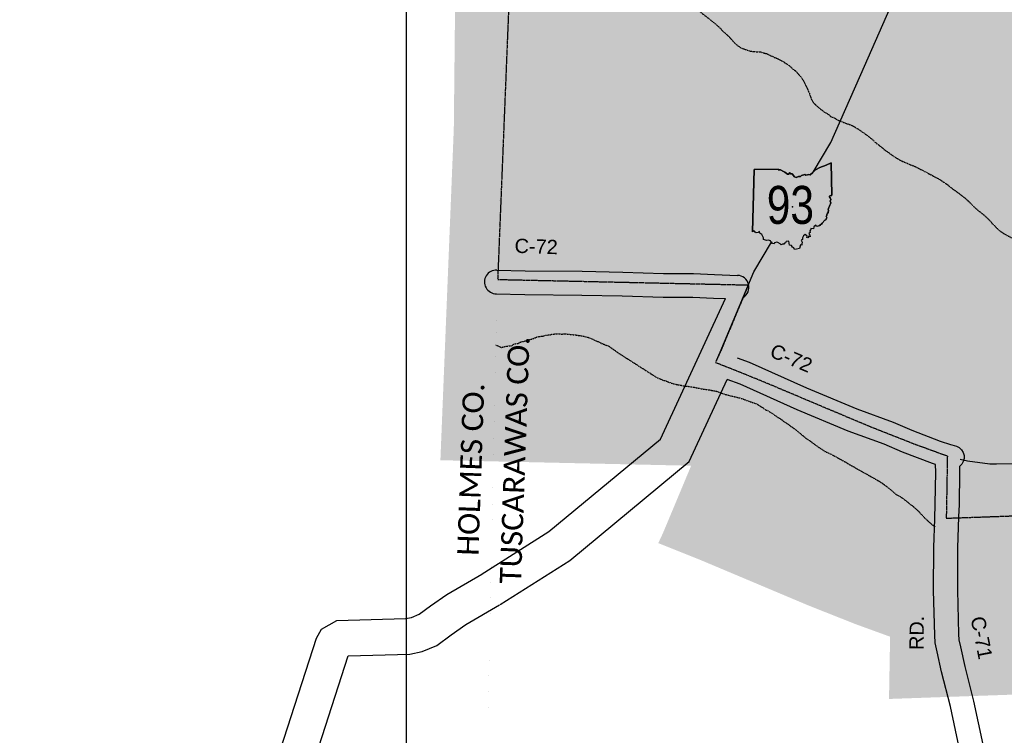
# Model space of a CAD drawing. Header units: feet. Extents: x -1605449 to -1594075, y -1717250 to -1708479.
# Tile 10 of 97: x -1603948 to -1603258, y -1713862 to -1713360. Entities that reach past the tile are written whole.
import ezdxf
from ezdxf.enums import TextEntityAlignment as Align

# ---------------------------------------------------------------- set-up
doc = ezdxf.new("R2010")
doc.units = ezdxf.units.FT
doc.header["$MEASUREMENT"] = 0
doc.linetypes.add('DASHED', pattern=[0.75, 0.5, -0.25])
doc.linetypes.add('stream', pattern=[1.4, 0.7, -0.1, 0.1, -0.1, 0.1, -0.1, 0.1, -0.1])
for name, color, linetype in [('61', 7, 'Continuous'), ('62', 7, 'Continuous'), ('COUNTY-LINE', 5, 'Continuous'), ('COUNTY-RD', 7, 'Continuous'), ('CR-TEXT', 7, 'Continuous'), ('HTEXT', 3, 'Continuous'), ('INCORPORATED', 4, 'Continuous'), ('RT-MKR', 7, 'Continuous'), ('STATE_FEDERAL-RT', 2, 'Continuous'), ('STREET-URBAN', 15, 'Continuous'), ('WATERWAY', 14, 'stream')]:
    doc.layers.add(name, color=color, linetype=linetype)
doc.layers.add('SH_VPort', color=5, linetype='Continuous', plot=False)
doc.styles.add('ARIAL', font='arial.ttf')
doc.styles.add('Straight-Sub Title', font='calibri.ttf', dxfattribs={"height": 0.17})

msp = doc.modelspace()

# ---------------------------------------------------------------- hatches: boundary and pattern name
at = {"transparency": 33554585}
h = msp.add_hatch(color=254, dxfattribs=at)
h.dxf.hatch_style = 1
h.paths.add_polyline_path([(-1603613.12, -1713541.94), (-1603437.26, -1713545.8), (-1603456.95, -1713592.88), (-1603460.3, -1713600.1), (-1603429.78, -1713612.32), (-1603354.76, -1713643.94), (-1603321.39, -1713657.16), (-1603297.73, -1713665.75), (-1603298.5, -1713709.43), (-1603175.06, -1713705.12), (-1603175.94, -1713755.31), (-1602952.68, -1713759.49), (-1602882.55, -1713761.94), (-1602882.02, -1713731.39), (-1602854.1, -1713742), (-1602850.29, -1713719.81), (-1602844.94, -1713697.89), (-1602842.58, -1713682.26), (-1602843.44, -1713680.8), (-1602847.32, -1713674.76), (-1602827.54, -1713643.41), (-1602806.23, -1713648.7), (-1602782.11, -1713654.72), (-1602753.98, -1713661.73), (-1602741.92, -1713664.76), (-1602739.7, -1713566.52), (-1602471.33, -1713572.48), (-1602472.77, -1713544), (-1602473.41, -1713504.15), (-1602474.99, -1713473.2), (-1602476.39, -1713445.14), (-1602322.07, -1713445.14), (-1602322.07, -1713413.3), (-1602283.49, -1713413.3), (-1602283.32, -1713404.52), (-1602281.71, -1713329.21), (-1602274.97, -1713330.87), (-1602240.79, -1713339.29), (-1602202.34, -1713348.76), (-1602172.43, -1713356.13), (-1602167.17, -1713357.43), (-1602167.17, -1713191.43), (-1602257.33, -1713191.43), (-1602277.6, -1713191.28), (-1602277.57, -1713174.36), (-1602344.43, -1713174.36), (-1602344.43, -1713177.28), (-1602391.69, -1713191.73), (-1602388.8, -1713215.22), (-1602388.8, -1713238.64), (-1602506.89, -1713238.64), (-1602506.89, -1713179.39), (-1602531.06, -1713190.66), (-1602530.67, -1713168.41), (-1602563.35, -1713175.36), (-1602581.27, -1713157.44), (-1602588.19, -1713127.48), (-1602610.2, -1713099.62), (-1602946.34, -1713099.62), (-1602944.3, -1713076.34), (-1603052.91, -1713034.04), (-1603101.11, -1712996.39), (-1603135.26, -1712978.23), (-1603157.47, -1712969.84), (-1603155.13, -1712939.18), (-1603154.9, -1712937.83), (-1603153.76, -1712931.24), (-1603153.63, -1712930.49), (-1603155.05, -1712873.8), (-1603223.44, -1712871.89), (-1603233.49, -1712871.61), (-1603235.07, -1712931.9), (-1603225.01, -1712931.9), (-1603199.24, -1712931.6), (-1603210.14, -1713002.33), (-1603269.43, -1712994.56), (-1603266.48, -1712962.2), (-1603376.99, -1712955.44), (-1603381.08, -1713000.35), (-1603480.55, -1712991.21), (-1603486.21, -1713063.6), (-1603386.57, -1713066.48), (-1603276.48, -1713069.66), (-1603281.95, -1713117.66), (-1603289.26, -1713116.74), (-1603281.76, -1713145.95), (-1603292.42, -1713140.09), (-1603352.04, -1713191.82), (-1603369.17, -1713178.07), (-1603380.3, -1713168.07), (-1603430.07, -1713148.31), (-1603467.1, -1713133.31), (-1603538.45, -1713107.97), (-1603588.44, -1713090.25), (-1603601.39, -1713085.25), (-1603603.71, -1713309.22)])
at = {"transparency": 33554534}
h = msp.add_hatch(color=254, dxfattribs=at)
h.dxf.hatch_style = 1
h.paths.add_polyline_path([(-1603550.78, -1713244.67), (-1603578.6, -1713234.79), (-1603628.58, -1713217.07), (-1603641.53, -1713212.07), (-1603643.86, -1713436.04), (-1603653.27, -1713668.76), (-1603477.41, -1713672.62), (-1603497.1, -1713719.7), (-1603500.44, -1713726.92), (-1603469.93, -1713739.14), (-1603394.91, -1713770.76), (-1603361.54, -1713783.97), (-1603337.88, -1713792.57), (-1603338.64, -1713836.24), (-1603215.21, -1713831.93), (-1603216.09, -1713882.13), (-1602992.83, -1713886.31), (-1602922.7, -1713888.75), (-1602922.16, -1713858.21), (-1602894.24, -1713868.81), (-1602890.44, -1713846.63), (-1602885.09, -1713824.71), (-1602882.73, -1713809.08), (-1602883.59, -1713807.62), (-1602887.47, -1713801.58), (-1602867.69, -1713770.23), (-1602846.37, -1713775.52), (-1602822.26, -1713781.53), (-1602794.12, -1713788.55), (-1602782.06, -1713791.58), (-1602779.84, -1713693.34), (-1602511.48, -1713699.3), (-1602512.92, -1713670.82), (-1602513.56, -1713630.97), (-1602515.14, -1713600.01), (-1602516.54, -1713571.96), (-1602362.22, -1713571.96), (-1602362.22, -1713540.12), (-1602323.63, -1713540.12), (-1602323.46, -1713531.34), (-1602321.86, -1713456.03), (-1602315.12, -1713457.69), (-1602280.94, -1713466.11), (-1602242.49, -1713475.58), (-1602212.58, -1713482.95), (-1602207.31, -1713484.24), (-1602207.31, -1713318.24), (-1602297.48, -1713318.24), (-1602317.74, -1713318.1), (-1602317.72, -1713301.18), (-1602384.58, -1713301.18), (-1602384.58, -1713304.1), (-1602431.84, -1713318.55), (-1602428.95, -1713342.04), (-1602428.95, -1713365.45), (-1602547.04, -1713365.45), (-1602547.04, -1713306.21), (-1602571.2, -1713317.47), (-1602570.82, -1713295.23), (-1602603.5, -1713302.17), (-1602621.42, -1713284.26), (-1602628.33, -1713254.3), (-1602650.35, -1713226.44), (-1602986.49, -1713226.44), (-1602984.45, -1713203.16), (-1603093.06, -1713160.86), (-1603141.26, -1713123.21), (-1603175.4, -1713105.05), (-1603197.62, -1713096.66), (-1603195.28, -1713066), (-1603195.05, -1713064.65), (-1603193.91, -1713058.05), (-1603193.78, -1713057.31), (-1603195.2, -1713000.62), (-1603263.58, -1712998.71), (-1603273.63, -1712998.43), (-1603275.21, -1713058.72), (-1603265.16, -1713058.72), (-1603239.39, -1713058.42), (-1603250.28, -1713129.15), (-1603309.57, -1713121.38), (-1603306.63, -1713089.02), (-1603417.14, -1713082.26), (-1603421.22, -1713127.17), (-1603520.69, -1713118.03), (-1603526.36, -1713190.42), (-1603426.72, -1713193.3), (-1603316.62, -1713196.48), (-1603322.09, -1713244.48), (-1603329.41, -1713243.56), (-1603321.91, -1713272.77), (-1603332.57, -1713266.91), (-1603392.18, -1713318.64), (-1603409.32, -1713304.89), (-1603420.45, -1713294.89), (-1603470.21, -1713275.12), (-1603487.31, -1713268.2)])

# ---------------------------------------------------------------- linework, layer by layer
at = {"layer": '61', "color": 0, "linetype": 'Continuous'}
for p, q in [((-1603433.25, -1713507.85), (-1603434.37, -1713508.52)), ((-1603434.37, -1713508.52), (-1603434.37, -1713508.52)), ((-1603432.41, -1713508.66), (-1603433.25, -1713507.85)), ((-1603431.81, -1713509.13), (-1603432.41, -1713508.66)), ((-1603430.31, -1713508.92), (-1603431.81, -1713509.13)), ((-1603429.91, -1713508.45), (-1603430.31, -1713508.92)), ((-1603429.48, -1713508.41), (-1603429.91, -1713508.45)), ((-1603429.2, -1713509.57), (-1603429.48, -1713508.41)), ((-1603427.85, -1713510.31), (-1603429.2, -1713509.57)), ((-1603427.47, -1713511.28), (-1603427.85, -1713510.31)), ((-1603397.39, -1713510.4), (-1603398.61, -1713511.33)), ((-1603396.09, -1713511.57), (-1603397.39, -1713510.4)), ((-1603393.97, -1713509.11), (-1603394.82, -1713509.43)), ((-1603394.82, -1713509.43), (-1603394.72, -1713510.14)), ((-1603394.72, -1713510.14), (-1603394.17, -1713510.57)), ((-1603393.81, -1713507.2), (-1603394.18, -1713507.89)), ((-1603394.18, -1713507.89), (-1603393.97, -1713509.11)), ((-1603393.4, -1713506.99), (-1603393.81, -1713507.2)), ((-1603391.65, -1713506.35), (-1603393.48, -1713506.31)), ((-1603393.48, -1713506.31), (-1603393.4, -1713506.99)), ((-1603391.48, -1713504.99), (-1603391.65, -1713506.35)), ((-1603390.04, -1713503.8), (-1603391.48, -1713504.99)), ((-1603389.22, -1713504.79), (-1603390.04, -1713503.8)), ((-1603387.94, -1713504.22), (-1603389.22, -1713504.79)), ((-1603426.74, -1713512.67), (-1603427.47, -1713511.28)), ((-1603426.61, -1713513.82), (-1603426.74, -1713512.67)), ((-1603424.47, -1713514.52), (-1603426.61, -1713513.82)), ((-1603423.25, -1713514.33), (-1603424.47, -1713514.52)), ((-1603421.67, -1713514.8), (-1603423.25, -1713514.33)), ((-1603421.5, -1713515.67), (-1603421.67, -1713514.8)), ((-1603420.76, -1713515.92), (-1603421.5, -1713515.67)), ((-1603420.47, -1713516.74), (-1603420.76, -1713515.92)), ((-1603419.24, -1713517.06), (-1603420.47, -1713516.74)), ((-1603418.91, -1713516.33), (-1603419.24, -1713517.06)), ((-1603417.37, -1713515.7), (-1603418.91, -1713516.33)), ((-1603416.64, -1713516.1), (-1603417.37, -1713515.7)), ((-1603414.99, -1713516.88), (-1603416.64, -1713516.1)), ((-1603414.34, -1713517.65), (-1603414.99, -1713516.88)), ((-1603413.34, -1713517.28), (-1603414.34, -1713517.65)), ((-1603412.41, -1713517.22), (-1603413.34, -1713517.28)), ((-1603412.01, -1713516.43), (-1603412.41, -1713517.22)), ((-1603411.32, -1713516.22), (-1603412.01, -1713516.43)), ((-1603410.79, -1713515.43), (-1603411.32, -1713516.22)), ((-1603408.87, -1713515.12), (-1603410.79, -1713515.43)), ((-1603408.71, -1713516.4), (-1603408.87, -1713515.12)), ((-1603408.37, -1713517.98), (-1603408.71, -1713516.4)), ((-1603399.26, -1713513.84), (-1603400.17, -1713514.44)), ((-1603400.17, -1713514.44), (-1603399.58, -1713515.87)), ((-1603399.58, -1713515.87), (-1603399.69, -1713516.85)), ((-1603399.69, -1713516.85), (-1603399.67, -1713517.78)), ((-1603399.25, -1713512.83), (-1603399.26, -1713513.84)), ((-1603398.61, -1713511.33), (-1603399.25, -1713512.83)), ((-1603396.35, -1713512.54), (-1603396.09, -1713511.57)), ((-1603395.58, -1713512.81), (-1603396.35, -1713512.54)), ((-1603394.84, -1713511.66), (-1603395.58, -1713512.81)), ((-1603393.93, -1713511.94), (-1603394.84, -1713511.66)), ((-1603394.17, -1713510.57), (-1603393.93, -1713511.94)), ((-1603406.96, -1713518.13), (-1603408.37, -1713517.98)), ((-1603406.32, -1713519.28), (-1603406.96, -1713518.13)), ((-1603405.34, -1713519.88), (-1603406.32, -1713519.28)), ((-1603404.85, -1713521.02), (-1603405.34, -1713519.88)), ((-1603403.48, -1713520.73), (-1603404.85, -1713521.02)), ((-1603401.5, -1713520.25), (-1603403.48, -1713520.73)), ((-1603400.81, -1713517.74), (-1603401.5, -1713520.25)), ((-1603401.5, -1713520.25), (-1603401.5, -1713520.25)), ((-1603399.67, -1713517.78), (-1603400.81, -1713517.74))]:
    msp.add_line(p, q, dxfattribs=at)
at = {"layer": '61', "linetype": 'Continuous'}
for points in [[(-1603386.04, -1713503.19), (-1603385.43, -1713502.39), (-1603383.71, -1713500.27), (-1603382.84, -1713500.04), (-1603382.53, -1713498.88), (-1603382.15, -1713498.58), (-1603382.62, -1713497.63), (-1603382.14, -1713497.15), (-1603382.23, -1713496.41), (-1603381.8, -1713495.97), (-1603381.96, -1713495.41), (-1603381.28, -1713495.23), (-1603381.36, -1713494.56), (-1603381.15, -1713493.77), (-1603381.22, -1713492.35), (-1603380.81, -1713491.97), (-1603380.84, -1713491.49), (-1603380.41, -1713490.64), (-1603380.23, -1713489.83), (-1603379.72, -1713488.98), (-1603379.53, -1713488.13), (-1603379.81, -1713487.11), (-1603379.53, -1713485.87), (-1603379.85, -1713484.75), (-1603380.52, -1713483.69), (-1603379.98, -1713483.05), (-1603379.16, -1713483.2), (-1603378.64, -1713482.88), (-1603379.15, -1713460.19), (-1603382.69, -1713461.69), (-1603387.17, -1713463.36), (-1603390.16, -1713465.13), (-1603392.11, -1713467.01), (-1603394.01, -1713468.6), (-1603395.08, -1713468.36), (-1603395.7, -1713468.63), (-1603396.93, -1713468.7), (-1603397.58, -1713468.34), (-1603399.91, -1713468.94), (-1603400.8, -1713469.65), (-1603402.03, -1713469.77), (-1603403.66, -1713470.49), (-1603405.03, -1713470.03), (-1603406.68, -1713467.94), (-1603407.64, -1713467.78), (-1603408.44, -1713466.9), (-1603408.89, -1713468.04), (-1603409.94, -1713468.06), (-1603411.7, -1713466.67), (-1603413.14, -1713466.08), (-1603414.84, -1713465.15), (-1603416.44, -1713465.04), (-1603416.18, -1713464.51), (-1603433.14, -1713464.79), (-1603433.14, -1713464.79), (-1603416.18, -1713464.51), (-1603416.44, -1713465.04), (-1603414.84, -1713465.15), (-1603413.14, -1713466.08), (-1603411.7, -1713466.67), (-1603409.94, -1713468.06), (-1603408.89, -1713468.04), (-1603408.44, -1713466.9), (-1603407.64, -1713467.78), (-1603406.68, -1713467.94), (-1603405.03, -1713470.03), (-1603403.66, -1713470.49), (-1603402.03, -1713469.77), (-1603400.8, -1713469.65), (-1603399.91, -1713468.94), (-1603397.58, -1713468.34), (-1603396.93, -1713468.7), (-1603395.7, -1713468.63), (-1603395.08, -1713468.36), (-1603394.01, -1713468.6), (-1603392.11, -1713467.01), (-1603390.16, -1713465.13), (-1603387.17, -1713463.36), (-1603382.69, -1713461.69), (-1603379.15, -1713460.19), (-1603378.64, -1713482.88), (-1603379.16, -1713483.2), (-1603379.98, -1713483.05), (-1603380.52, -1713483.69), (-1603379.85, -1713484.75), (-1603379.53, -1713485.87), (-1603379.81, -1713487.11), (-1603379.53, -1713488.13), (-1603379.72, -1713488.98), (-1603380.23, -1713489.83), (-1603380.41, -1713490.64), (-1603380.84, -1713491.49), (-1603380.81, -1713491.97), (-1603381.22, -1713492.35), (-1603381.15, -1713493.77), (-1603381.36, -1713494.56), (-1603381.28, -1713495.23), (-1603381.96, -1713495.41), (-1603381.8, -1713495.97), (-1603382.23, -1713496.41), (-1603382.14, -1713497.15), (-1603382.62, -1713497.63), (-1603382.15, -1713498.58), (-1603382.53, -1713498.88), (-1603382.84, -1713500.04), (-1603383.71, -1713500.27), (-1603385.43, -1713502.39), (-1603386.04, -1713503.19), (-1603386.72, -1713503.39), (-1603387.1, -1713504.21), (-1603387.94, -1713504.22), (-1603387.1, -1713504.21), (-1603386.72, -1713503.39)], [(-1603434.37, -1713508.52), (-1603433.14, -1713464.79)]]:
    msp.add_lwpolyline(points, close=True, dxfattribs=at)
at = {"layer": '61', "color": 0}
msp.add_point((-1603406.26, -1713490.93), dxfattribs=at)
at = {"layer": '62', "color": 0, "linetype": 'Continuous'}
for p, q in [((-1603433.25, -1713507.85), (-1603434.37, -1713508.52)), ((-1603432.41, -1713508.66), (-1603433.25, -1713507.85)), ((-1603431.81, -1713509.13), (-1603432.41, -1713508.66)), ((-1603430.31, -1713508.92), (-1603431.81, -1713509.13)), ((-1603429.91, -1713508.45), (-1603430.31, -1713508.92)), ((-1603429.48, -1713508.41), (-1603429.91, -1713508.45)), ((-1603429.2, -1713509.57), (-1603429.48, -1713508.41)), ((-1603427.85, -1713510.31), (-1603429.2, -1713509.57)), ((-1603427.47, -1713511.28), (-1603427.85, -1713510.31)), ((-1603397.39, -1713510.4), (-1603398.61, -1713511.33)), ((-1603396.09, -1713511.57), (-1603397.39, -1713510.4)), ((-1603393.97, -1713509.11), (-1603394.82, -1713509.43)), ((-1603394.82, -1713509.43), (-1603394.72, -1713510.14)), ((-1603394.72, -1713510.14), (-1603394.17, -1713510.57)), ((-1603393.81, -1713507.2), (-1603394.18, -1713507.89)), ((-1603394.18, -1713507.89), (-1603393.97, -1713509.11)), ((-1603393.4, -1713506.99), (-1603393.81, -1713507.2)), ((-1603391.65, -1713506.35), (-1603393.48, -1713506.31)), ((-1603393.48, -1713506.31), (-1603393.4, -1713506.99)), ((-1603391.48, -1713504.99), (-1603391.65, -1713506.35)), ((-1603390.04, -1713503.8), (-1603391.48, -1713504.99)), ((-1603389.22, -1713504.79), (-1603390.04, -1713503.8)), ((-1603387.94, -1713504.22), (-1603389.22, -1713504.79)), ((-1603426.74, -1713512.67), (-1603427.47, -1713511.28)), ((-1603426.61, -1713513.82), (-1603426.74, -1713512.67)), ((-1603424.47, -1713514.52), (-1603426.61, -1713513.82)), ((-1603423.25, -1713514.33), (-1603424.47, -1713514.52)), ((-1603421.67, -1713514.8), (-1603423.25, -1713514.33)), ((-1603421.5, -1713515.67), (-1603421.67, -1713514.8)), ((-1603420.76, -1713515.92), (-1603421.5, -1713515.67)), ((-1603420.47, -1713516.74), (-1603420.76, -1713515.92)), ((-1603419.24, -1713517.06), (-1603420.47, -1713516.74)), ((-1603418.91, -1713516.33), (-1603419.24, -1713517.06)), ((-1603417.37, -1713515.7), (-1603418.91, -1713516.33)), ((-1603416.64, -1713516.1), (-1603417.37, -1713515.7)), ((-1603414.99, -1713516.88), (-1603416.64, -1713516.1)), ((-1603414.34, -1713517.65), (-1603414.99, -1713516.88)), ((-1603413.34, -1713517.28), (-1603414.34, -1713517.65)), ((-1603412.41, -1713517.22), (-1603413.34, -1713517.28)), ((-1603412.01, -1713516.43), (-1603412.41, -1713517.22)), ((-1603411.32, -1713516.22), (-1603412.01, -1713516.43)), ((-1603410.79, -1713515.43), (-1603411.32, -1713516.22)), ((-1603408.87, -1713515.12), (-1603410.79, -1713515.43)), ((-1603408.71, -1713516.4), (-1603408.87, -1713515.12)), ((-1603408.37, -1713517.98), (-1603408.71, -1713516.4)), ((-1603399.26, -1713513.84), (-1603400.17, -1713514.44)), ((-1603400.17, -1713514.44), (-1603399.58, -1713515.87)), ((-1603399.58, -1713515.87), (-1603399.69, -1713516.85)), ((-1603399.69, -1713516.85), (-1603399.67, -1713517.78)), ((-1603399.25, -1713512.83), (-1603399.26, -1713513.84)), ((-1603398.61, -1713511.33), (-1603399.25, -1713512.83)), ((-1603396.35, -1713512.54), (-1603396.09, -1713511.57)), ((-1603395.58, -1713512.81), (-1603396.35, -1713512.54)), ((-1603394.84, -1713511.66), (-1603395.58, -1713512.81)), ((-1603393.93, -1713511.94), (-1603394.84, -1713511.66)), ((-1603394.17, -1713510.57), (-1603393.93, -1713511.94)), ((-1603406.96, -1713518.13), (-1603408.37, -1713517.98)), ((-1603406.32, -1713519.28), (-1603406.96, -1713518.13)), ((-1603405.34, -1713519.88), (-1603406.32, -1713519.28)), ((-1603404.85, -1713521.02), (-1603405.34, -1713519.88)), ((-1603403.48, -1713520.73), (-1603404.85, -1713521.02)), ((-1603401.5, -1713520.25), (-1603403.48, -1713520.73)), ((-1603400.81, -1713517.74), (-1603401.5, -1713520.25)), ((-1603399.67, -1713517.78), (-1603400.81, -1713517.74))]:
    msp.add_line(p, q, dxfattribs=at)
at = {"layer": 'COUNTY-LINE', "const_width": 0.00333, "flags": 128}
msp.add_lwpolyline([(-1604157.91, -1715289.66), (-1603827.81, -1715296.33), (-1603666.48, -1715301.11), (-1603647.67, -1715301.67), (-1603632.33, -1714476.83), (-1603624.66, -1714071.16), (-1603622.62, -1713975.68), (-1603622.62, -1713975.68), (-1603616.65, -1713696.02), (-1603614.65, -1713596.75), (-1603606.41, -1713300.79), (-1603606.41, -1713300.79), (-1603600.43, -1713069.97), (-1603588.26, -1712629.7), (-1603581.26, -1712331.68), (-1603573.32, -1711971.7), (-1603573.32, -1711971.7), (-1603568.92, -1711747.98), (-1603585.92, -1711747.32), (-1603576.26, -1711399.77)], dxfattribs=at)
at = {"layer": 'COUNTY-RD'}
for points in [[(-1603613.66, -1713535.38), (-1603593.73, -1713535.89), (-1603553.8, -1713536.2), (-1603525.28, -1713536.78), (-1603496.78, -1713537.69), (-1603475.82, -1713537.67), (-1603461.09, -1713538.38), (-1603444.85, -1713539.07)], [(-1603614.34, -1713552.03), (-1603594.01, -1713552.55), (-1603554.04, -1713552.86), (-1603525.72, -1713553.44), (-1603497.04, -1713554.35), (-1603476.22, -1713554.33), (-1603461.85, -1713555.03), (-1603453.36, -1713555.39)], [(-1603445.05, -1713596.93), (-1603436.75, -1713600.05), (-1603396.54, -1713618.05), (-1603361.28, -1713632.74), (-1603335.7, -1713641.96), (-1603322.73, -1713647.74), (-1603302.66, -1713655.32), (-1603295.42, -1713657.74), (-1603294.68, -1713657.92), (-1603294.66, -1713657.94), (-1603291.27, -1713658.79), (-1603289.35, -1713659.86), (-1603287.77, -1713661.38), (-1603286.65, -1713663.27), (-1603286.05, -1713665.38), (-1603286.01, -1713667.57), (-1603286.55, -1713669.7), (-1603287.62, -1713671.62), (-1603289.14, -1713673.19), (-1603289.24, -1713673.25), (-1603289.16, -1713677.13), (-1603289.5, -1713699.76), (-1603289.81, -1713708.45), (-1603289.81, -1713708.45), (-1603290.6, -1713730.3), (-1603290.71, -1713759.94), (-1603289.82, -1713790.82), (-1603289.65, -1713794.74), (-1603288.59, -1713799.69), (-1603285.52, -1713813.38), (-1603279.31, -1713837.79), (-1603272.9, -1713868.11)], [(-1603292.62, -1713942.56), (-1603290.42, -1713904.53), (-1603289.4, -1713883.74), (-1603289.15, -1713876.15), (-1603289.47, -1713870.31), (-1603295.54, -1713841.56), (-1603301.73, -1713817.26), (-1603304.88, -1713803.26), (-1603306.24, -1713796.85), (-1603306.48, -1713791.42), (-1603307.38, -1713760.15), (-1603307.27, -1713729.97), (-1603306.54, -1713709.82), (-1603306.16, -1713699.33), (-1603305.82, -1713677.18), (-1603305.94, -1713671.79), (-1603308.25, -1713671.02), (-1603329.07, -1713663.16), (-1603341.93, -1713657.43), (-1603367.31, -1713648.28), (-1603403.15, -1713633.36), (-1603443.1, -1713615.47), (-1603452.08, -1713612.1)]]:
    msp.add_lwpolyline(points, dxfattribs=at)
for centre, start, end in [((-1603614, -1713543.71), 87.46715, 270.01146), ((-1603445.2, -1713547.39), 300.95751, 87.77076)]:
    msp.add_arc(centre, 8.33, start, end, dxfattribs=at)
at = {"layer": 'INCORPORATED', "linetype": 'DASHED', "flags": 128}
msp.add_lwpolyline([(-1603510.63, -1713117.85), (-1603538.45, -1713107.97), (-1603588.44, -1713090.25), (-1603601.39, -1713085.25), (-1603603.71, -1713309.22), (-1603603.71, -1713309.22), (-1603613.12, -1713541.94), (-1603437.26, -1713545.8), (-1603456.95, -1713592.88), (-1603460.3, -1713600.1), (-1603460.3, -1713600.1), (-1603429.78, -1713612.32), (-1603354.76, -1713643.94), (-1603321.39, -1713657.16), (-1603297.73, -1713665.75), (-1603297.73, -1713665.75), (-1603298.5, -1713709.43), (-1603175.06, -1713705.12), (-1603175.06, -1713705.12), (-1603175.94, -1713755.31), (-1603175.94, -1713755.31), (-1602952.68, -1713759.49), (-1602882.55, -1713761.94), (-1602882.02, -1713731.39), (-1602854.1, -1713742), (-1602854.1, -1713742), (-1602850.29, -1713719.81), (-1602844.94, -1713697.89), (-1602842.58, -1713682.26), (-1602843.44, -1713680.8), (-1602847.32, -1713674.76), (-1602847.32, -1713674.76), (-1602827.54, -1713643.41), (-1602827.54, -1713643.41), (-1602806.23, -1713648.7), (-1602782.11, -1713654.72), (-1602753.98, -1713661.73), (-1602741.92, -1713664.76), (-1602741.92, -1713664.76), (-1602739.7, -1713566.52), (-1602739.7, -1713566.52), (-1602471.33, -1713572.48), (-1602471.33, -1713572.48), (-1602472.77, -1713544), (-1602473.41, -1713504.15), (-1602474.99, -1713473.2), (-1602476.39, -1713445.14), (-1602476.39, -1713445.14), (-1602322.07, -1713445.14), (-1602322.07, -1713413.3), (-1602283.49, -1713413.3), (-1602283.49, -1713413.3), (-1602283.32, -1713404.52), (-1602281.71, -1713329.21), (-1602281.71, -1713329.21), (-1602274.97, -1713330.87), (-1602240.79, -1713339.29), (-1602202.34, -1713348.76), (-1602172.43, -1713356.13), (-1602167.17, -1713357.43), (-1602167.17, -1713357.43), (-1602167.17, -1713191.43), (-1602257.33, -1713191.43), (-1602257.33, -1713191.43), (-1602277.6, -1713191.28), (-1602277.6, -1713191.28), (-1602277.57, -1713174.36), (-1602277.57, -1713174.36), (-1602344.43, -1713174.36), (-1602344.43, -1713177.28), (-1602391.69, -1713191.73), (-1602388.8, -1713215.22), (-1602388.8, -1713238.64), (-1602506.89, -1713238.64), (-1602506.89, -1713238.64), (-1602506.89, -1713179.39), (-1602531.06, -1713190.66), (-1602530.67, -1713168.41), (-1602563.35, -1713175.36), (-1602581.27, -1713157.44), (-1602588.19, -1713127.48), (-1602588.19, -1713127.48), (-1602610.2, -1713099.62), (-1602610.2, -1713099.62), (-1602946.34, -1713099.62), (-1602946.34, -1713099.62), (-1602944.3, -1713076.34), (-1603052.91, -1713034.04), (-1603101.11, -1712996.39), (-1603101.11, -1712996.39), (-1603135.26, -1712978.23), (-1603157.47, -1712969.84), (-1603157.47, -1712969.84), (-1603155.13, -1712939.18), (-1603154.9, -1712937.83), (-1603153.76, -1712931.24), (-1603153.63, -1712930.49), (-1603155.05, -1712873.8), (-1603155.05, -1712873.8), (-1603223.44, -1712871.89), (-1603223.44, -1712871.89), (-1603233.49, -1712871.61), (-1603233.49, -1712871.61), (-1603235.07, -1712931.9), (-1603225.01, -1712931.9), (-1603225.01, -1712931.9), (-1603199.24, -1712931.6), (-1603210.14, -1713002.33), (-1603210.14, -1713002.33), (-1603269.43, -1712994.56), (-1603266.48, -1712962.2), (-1603266.48, -1712962.2), (-1603376.99, -1712955.44), (-1603381.08, -1713000.35), (-1603480.55, -1712991.21), (-1603480.55, -1712991.21), (-1603486.21, -1713063.6), (-1603386.57, -1713066.48), (-1603276.48, -1713069.66), (-1603276.48, -1713069.66), (-1603281.95, -1713117.66), (-1603289.26, -1713116.74), (-1603281.76, -1713145.95), (-1603281.76, -1713145.95), (-1603292.42, -1713140.09), (-1603292.42, -1713140.09), (-1603352.04, -1713191.82), (-1603352.04, -1713191.82), (-1603369.17, -1713178.07), (-1603380.3, -1713168.07), (-1603430.07, -1713148.31), (-1603447.16, -1713141.38), (-1603459.82, -1713136.69)], dxfattribs=at)
at = {"layer": 'SH_VPort', "color": 30, "const_width": 1}
msp.add_lwpolyline([(-1603677.08, -1712917.16), (-1602657.08, -1712917.16), (-1602657.08, -1713937.16), (-1603677.08, -1713937.16)], close=True, dxfattribs=at)
at = {"layer": 'STATE_FEDERAL-RT', "flags": 128}
for points in [[(-1603355.83, -1713392.25), (-1603324.9, -1713321.83), (-1603288.38, -1713255.39)], [(-1603391.79, -1713466.7), (-1603379.37, -1713445.86), (-1603355.83, -1713392.25)], [(-1603437.57, -1713546.56), (-1603433.36, -1713536.49), (-1603421.05, -1713515.82)], [(-1603459.7, -1713598.82), (-1603456.95, -1713592.88), (-1603437.57, -1713546.56)], [(-1603624.68, -1713748.89), (-1603577.14, -1713718.83), (-1603499.02, -1713653.94), (-1603453.36, -1713555.39)], [(-1603611.32, -1713770.02), (-1603562.41, -1713739.09), (-1603478.7, -1713669.57), (-1603452.08, -1713612.1)], [(-1603868.12, -1714411.06), (-1603865.85, -1714309.62), (-1603865.24, -1714260.59), (-1603865.92, -1714256.31), (-1603873.98, -1714229.96), (-1603903.79, -1714153.14), (-1603906.76, -1714144.53), (-1603908.08, -1714134.6), (-1603905.02, -1714123.31), (-1603894.69, -1714108.09), (-1603806.94, -1713985.99), (-1603800.29, -1713975.38), (-1603795.92, -1713966.42), (-1603740.08, -1713793.6), (-1603736.6, -1713787.18), (-1603725.88, -1713781.3), (-1603677.67, -1713779.9), (-1603673.59, -1713779.05), (-1603668.22, -1713776.78), (-1603660.26, -1713770.92), (-1603648.82, -1713762.87), (-1603624.27, -1713748.64)], [(-1603868.12, -1714411.06), (-1603865.85, -1714309.62), (-1603865.24, -1714260.59), (-1603865.92, -1714256.31), (-1603873.98, -1714229.96), (-1603903.79, -1714153.14), (-1603906.76, -1714144.53), (-1603908.08, -1714134.6), (-1603905.02, -1714123.31), (-1603894.69, -1714108.09), (-1603806.94, -1713985.99), (-1603800.29, -1713975.38), (-1603795.92, -1713966.42), (-1603740.08, -1713793.6), (-1603736.6, -1713787.18), (-1603725.88, -1713781.3), (-1603677.67, -1713779.9), (-1603673.59, -1713779.05), (-1603668.22, -1713776.78), (-1603660.26, -1713770.92), (-1603648.82, -1713762.87), (-1603624.27, -1713748.64)], [(-1603843.13, -1714411.62), (-1603840.86, -1714310.06), (-1603840.21, -1714258.76), (-1603841.51, -1714250.66), (-1603850.35, -1714221.77), (-1603880.31, -1714144.53), (-1603882.31, -1714138.75), (-1603882.63, -1714136.29), (-1603881.98, -1714133.88), (-1603874.19, -1714122.41), (-1603786.17, -1713999.94), (-1603778.39, -1713987.52), (-1603772.67, -1713975.78), (-1603717.84, -1713806.08), (-1603674.75, -1713804.82), (-1603666.13, -1713803.03), (-1603655.77, -1713798.67), (-1603645.65, -1713791.21), (-1603635.33, -1713783.95), (-1603611.73, -1713770.27)]]:
    msp.add_lwpolyline(points, dxfattribs=at)
at = {"layer": 'STREET-URBAN'}
msp.add_lwpolyline([(-1603288.67, -1713668), (-1603283.58, -1713669.26), (-1603267.83, -1713671.27), (-1603263.37, -1713671.24), (-1603252.32, -1713671.02), (-1603245.36, -1713671.03), (-1603227.83, -1713669.76), (-1603211.07, -1713668.22), (-1603205.29, -1713668.19), (-1603196.43, -1713668.16), (-1603187.91, -1713667.18), (-1603180.01, -1713666.51), (-1603177.71, -1713666.49)], dxfattribs=at)
at = {"layer": 'WATERWAY', "ltscale": 0.5, "flags": 128}
for points in [[(-1603604.87, -1713244.32), (-1603601.61, -1713250.21), (-1603600.92, -1713251.02), (-1603599.54, -1713252.49), (-1603598.67, -1713253.46), (-1603597.98, -1713254.45), (-1603597.11, -1713255.59), (-1603595.91, -1713256.56), (-1603595.04, -1713257.54), (-1603594.01, -1713258.68), (-1603592.96, -1713259.98), (-1603591.58, -1713261.45), (-1603590.2, -1713262.91), (-1603588.66, -1713264.37), (-1603586.94, -1713265.82), (-1603585.4, -1713267.12), (-1603584.02, -1713268.41), (-1603582.48, -1713269.71), (-1603580.25, -1713271.65), (-1603578.54, -1713272.94), (-1603577, -1713274.06), (-1603575.46, -1713275.19), (-1603574.1, -1713276.15), (-1603572.9, -1713277.12), (-1603571.87, -1713278.09), (-1603570.66, -1713279.23), (-1603569.29, -1713280.36), (-1603567.92, -1713281.49), (-1603566.72, -1713282.62), (-1603565.51, -1713283.76), (-1603564.14, -1713284.89), (-1603562.95, -1713285.69), (-1603561.92, -1713286.66), (-1603560.9, -1713287.3), (-1603559.86, -1713288.27), (-1603558.67, -1713289.24), (-1603557.47, -1713290.21), (-1603553.89, -1713292.61), (-1603552.52, -1713293.57), (-1603550.64, -1713295.02), (-1603549.27, -1713296.16), (-1603547.73, -1713297.28), (-1603546.2, -1713298.24), (-1603544.49, -1713299.36), (-1603543.3, -1713300.16), (-1603542.11, -1713300.79), (-1603541.09, -1713301.43), (-1603540.06, -1713302.24), (-1603538.87, -1713302.87), (-1603537.85, -1713303.68), (-1603536.65, -1713304.65), (-1603535.29, -1713305.45), (-1603534.26, -1713306.25), (-1603533.23, -1713307.06), (-1603532.21, -1713307.7), (-1603531.36, -1713308.17), (-1603530.51, -1713308.82), (-1603529.65, -1713309.46), (-1603528.46, -1713310.26), (-1603526.91, -1713311.55), (-1603525.38, -1713312.68), (-1603524.17, -1713313.81), (-1603522.97, -1713314.78), (-1603521.78, -1713315.58), (-1603520.58, -1713316.55), (-1603519.56, -1713317.19), (-1603518.7, -1713318), (-1603517.68, -1713318.64), (-1603516.66, -1713319.28), (-1603515.8, -1713320.09), (-1603514.6, -1713320.89), (-1603513.57, -1713321.86), (-1603512.04, -1713322.82), (-1603510.67, -1713323.95), (-1603509.13, -1713324.91), (-1603507.94, -1713325.88), (-1603506.74, -1713326.85), (-1603505.37, -1713327.81), (-1603504.18, -1713328.61), (-1603503.15, -1713329.42), (-1603502.12, -1713330.22), (-1603501.1, -1713330.86), (-1603500.07, -1713331.67), (-1603498.54, -1713332.79), (-1603497.34, -1713333.76), (-1603492.55, -1713337.47), (-1603490.84, -1713338.59), (-1603489.48, -1713339.55), (-1603488.45, -1713340.36), (-1603487.59, -1713341.17), (-1603486.73, -1713341.98), (-1603485.71, -1713342.79), (-1603484.66, -1713344.09), (-1603482.95, -1713345.38), (-1603481.41, -1713346.67), (-1603479.7, -1713347.96), (-1603477.99, -1713349.41), (-1603475.93, -1713351.03), (-1603473.89, -1713352.3), (-1603472.02, -1713353.42), (-1603472.02, -1713353.42), (-1603470.65, -1713354.55), (-1603469.28, -1713355.68), (-1603467.74, -1713356.81), (-1603466.37, -1713357.94), (-1603464.83, -1713359.06), (-1603463.8, -1713360.03), (-1603462.78, -1713360.67), (-1603461.92, -1713361.49), (-1603461.06, -1713362.13), (-1603460.2, -1713362.94), (-1603459.35, -1713363.58), (-1603458.49, -1713364.39), (-1603457.63, -1713365.2), (-1603456.77, -1713365.85), (-1603455.73, -1713367.32), (-1603454.69, -1713368.29), (-1603453.84, -1713368.94), (-1603452.64, -1713369.91), (-1603451.95, -1713370.72), (-1603451.09, -1713371.53), (-1603450.23, -1713372.34), (-1603449.19, -1713373.48), (-1603448.32, -1713374.63), (-1603447.29, -1713375.6), (-1603445.57, -1713377.22), (-1603444.03, -1713378.51), (-1603442.67, -1713379.31), (-1603441.82, -1713379.79), (-1603440.8, -1713380.09), (-1603439.79, -1713380.4), (-1603438.61, -1713380.87), (-1603437.76, -1713381.18), (-1603436.07, -1713381.8), (-1603433.23, -1713382.05), (-1603430.38, -1713382.3), (-1603428.54, -1713382.25), (-1603427.69, -1713382.73), (-1603425.84, -1713383.17), (-1603424.66, -1713383.47), (-1603423.3, -1713384.1), (-1603421.44, -1713385.05), (-1603420.25, -1713385.52), (-1603419.06, -1713386.15), (-1603417.71, -1713386.62), (-1603416.87, -1713386.93), (-1603416.02, -1713387.4), (-1603413.98, -1713388.51), (-1603412.96, -1713388.99), (-1603412.11, -1713389.63), (-1603411.26, -1713390.11), (-1603410.4, -1713390.75), (-1603409.38, -1713391.56), (-1603408.52, -1713392.03), (-1603407.67, -1713392.68), (-1603406.11, -1713394.47), (-1603404.58, -1713395.26), (-1603403.73, -1713396.07), (-1603401.65, -1713398.52), (-1603400.95, -1713399.33), (-1603400.26, -1713400.15), (-1603399.74, -1713400.97), (-1603398.86, -1713402.28), (-1603397.98, -1713403.76), (-1603397.62, -1713404.58), (-1603397.26, -1713405.58), (-1603396.73, -1713406.4), (-1603396.37, -1713407.22), (-1603395.66, -1713408.71), (-1603395.3, -1713409.7), (-1603394.59, -1713410.85), (-1603394.4, -1713411.68), (-1603394.2, -1713412.84), (-1603393.67, -1713413.83), (-1603393.31, -1713414.82), (-1603392.94, -1713415.81), (-1603392.24, -1713416.96), (-1603391.54, -1713417.94), (-1603390.51, -1713419.08), (-1603389.13, -1713420.38), (-1603388.27, -1713421.19), (-1603387.42, -1713421.84), (-1603386.39, -1713422.64), (-1603385.53, -1713423.29), (-1603383.82, -1713424.57), (-1603382.97, -1713425.05), (-1603382.12, -1713425.53), (-1603380.76, -1713426.49), (-1603379.55, -1713427.63), (-1603378.37, -1713428.09), (-1603377.02, -1713428.55), (-1603375.83, -1713429.36), (-1603374.8, -1713430), (-1603373.62, -1713430.46), (-1603368.37, -1713432.65), (-1603365.68, -1713433.41), (-1603364.32, -1713434.04), (-1603363.3, -1713434.68), (-1603361.94, -1713435.47), (-1603360.58, -1713436.27), (-1603359.04, -1713437.23), (-1603359.04, -1713437.23), (-1603357.67, -1713438.36), (-1603356.31, -1713439.16), (-1603355.11, -1713440.12), (-1603353.93, -1713440.76), (-1603353.07, -1713441.4), (-1603352.38, -1713442.22), (-1603351.18, -1713443.02), (-1603350.32, -1713443.83), (-1603349.3, -1713444.64), (-1603348.26, -1713445.77), (-1603347.06, -1713446.74), (-1603345.87, -1713447.54), (-1603345.01, -1713448.35), (-1603344.15, -1713449), (-1603343.3, -1713449.64), (-1603342.44, -1713450.45), (-1603341.24, -1713451.42), (-1603339.36, -1713452.7), (-1603338.17, -1713453.51), (-1603337.14, -1713454.31), (-1603335.95, -1713455.11), (-1603334.92, -1713455.92), (-1603333.56, -1713456.72), (-1603332.37, -1713457.35), (-1603331.01, -1713458.15), (-1603329.48, -1713458.94), (-1603327.62, -1713459.72), (-1603325.59, -1713460.5), (-1603323.73, -1713461.45), (-1603321.19, -1713462.38), (-1603319.33, -1713463.16), (-1603317.97, -1713463.95), (-1603316.44, -1713464.75), (-1603315.09, -1713465.38), (-1603313.56, -1713466.17), (-1603312.03, -1713466.96), (-1603310.67, -1713467.75), (-1603309.48, -1713468.39), (-1603308.12, -1713469.02), (-1603306.93, -1713469.82), (-1603305.06, -1713470.77), (-1603303.88, -1713471.4), (-1603303.02, -1713471.88), (-1603299.79, -1713473.96), (-1603298.76, -1713474.76), (-1603297.74, -1713475.4), (-1603296.88, -1713476.21), (-1603295.85, -1713477.02), (-1603294.83, -1713477.66), (-1603293.8, -1713478.63), (-1603292.27, -1713479.59), (-1603291.07, -1713480.56), (-1603289.7, -1713481.52), (-1603288.5, -1713482.49), (-1603287.14, -1713483.45), (-1603285.94, -1713484.42), (-1603284.57, -1713485.55), (-1603283.36, -1713486.69), (-1603282.16, -1713487.82), (-1603280.96, -1713488.96), (-1603279.92, -1713490.1), (-1603278.37, -1713491.56), (-1603277.17, -1713492.69), (-1603275.8, -1713493.82), (-1603274.43, -1713494.78), (-1603273.23, -1713495.92), (-1603271.86, -1713496.88), (-1603270.83, -1713497.86), (-1603269.8, -1713498.83), (-1603268.94, -1713499.64), (-1603268.07, -1713500.62), (-1603267.21, -1713501.43), (-1603266.51, -1713502.58), (-1603265.48, -1713503.38), (-1603264.79, -1713504.2), (-1603263.42, -1713505.5), (-1603262.38, -1713506.64), (-1603261.52, -1713507.45), (-1603260.15, -1713508.41), (-1603258.79, -1713509.37), (-1603257.6, -1713510.01), (-1603256.58, -1713510.65), (-1603255.73, -1713511.12), (-1603254.71, -1713511.59), (-1603251.48, -1713513.34), (-1603250.13, -1713513.97), (-1603248.77, -1713514.6), (-1603247.25, -1713515.22), (-1603245.89, -1713515.85), (-1603244.7, -1713516.49), (-1603243.01, -1713517.27), (-1603241.49, -1713517.9), (-1603240.3, -1713518.53), (-1603238.95, -1713519), (-1603237.76, -1713519.63), (-1603236.4, -1713520.26), (-1603234.54, -1713521.04), (-1603232.85, -1713521.66), (-1603231.49, -1713522.46), (-1603229.96, -1713523.25), (-1603229.96, -1713523.25), (-1603228.61, -1713523.71), (-1603227.59, -1713524.18), (-1603226.4, -1713524.82), (-1603225.22, -1713525.45), (-1603224.03, -1713525.92), (-1603223.01, -1713526.39), (-1603222, -1713526.86), (-1603221.15, -1713527.34), (-1603220.14, -1713527.65), (-1603218.95, -1713528.28), (-1603218.1, -1713528.59), (-1603217.08, -1713529.06), (-1603215.9, -1713529.53), (-1603214.55, -1713529.99), (-1603213.53, -1713530.46), (-1603212.34, -1713531.1), (-1603211.33, -1713531.57), (-1603210.48, -1713531.88), (-1603209.78, -1713533.03), (-1603208.73, -1713534.5), (-1603207.52, -1713535.81), (-1603206.83, -1713536.79), (-1603205.78, -1713538.26), (-1603205.24, -1713539.58), (-1603204.53, -1713540.9), (-1603203.97, -1713542.89), (-1603203.26, -1713544.2), (-1603202.9, -1713545.36), (-1603202.7, -1713546.36), (-1603201.73, -1713550.68), (-1603201.52, -1713552.17), (-1603201.14, -1713553.67), (-1603200.93, -1713555.17), (-1603200.72, -1713556.66), (-1603200.51, -1713557.99), (-1603200.3, -1713559.66), (-1603200.09, -1713560.99), (-1603199.88, -1713562.32), (-1603199.68, -1713563.65), (-1603199.47, -1713564.98), (-1603199.26, -1713566.31), (-1603198.89, -1713567.64), (-1603198.68, -1713568.97), (-1603198.3, -1713570.46), (-1603198.09, -1713571.96), (-1603197.88, -1713573.46), (-1603197.66, -1713575.29), (-1603197.45, -1713576.62), (-1603197.25, -1713577.95), (-1603197.04, -1713579.28), (-1603196.83, -1713580.61), (-1603196.79, -1713581.95), (-1603196.58, -1713583.44), (-1603196.38, -1713584.77), (-1603196.34, -1713586.11), (-1603196.12, -1713587.61), (-1603196.09, -1713588.61), (-1603195.9, -1713589.44), (-1603195.87, -1713590.74)], [(-1603614.37, -1713587.93), (-1603610.41, -1713589.63), (-1603606.43, -1713588.68), (-1603603.26, -1713588.42), (-1603601.96, -1713587.38), (-1603599.8, -1713586.82), (-1603598.63, -1713586.78), (-1603597.15, -1713585.91), (-1603595.49, -1713585.52), (-1603588.86, -1713583.66), (-1603585.23, -1713582.22), (-1603582.56, -1713581.81), (-1603581.56, -1713581.78), (-1603579.25, -1713581.05), (-1603577.08, -1713580.82), (-1603576.24, -1713580.79), (-1603575.42, -1713580.44), (-1603573.42, -1713580.21), (-1603571.75, -1713580), (-1603570.08, -1713580.12), (-1603568.41, -1713580.24), (-1603566.57, -1713580.18), (-1603565.57, -1713580.15), (-1603563.89, -1713580.27), (-1603562.55, -1713580.4), (-1603561.54, -1713580.54), (-1603560.2, -1713580.67), (-1603558.86, -1713580.8), (-1603557.85, -1713580.94), (-1603557.01, -1713581.08), (-1603556.17, -1713581.22), (-1603555, -1713581.35), (-1603553.82, -1713581.66), (-1603552.81, -1713581.79), (-1603550.29, -1713582.39), (-1603548.77, -1713582.85), (-1603547.75, -1713583.32), (-1603546.4, -1713583.95), (-1603545.55, -1713584.26), (-1603544.7, -1713584.74), (-1603543.52, -1713585.2), (-1603542.68, -1713585.51), (-1603540.81, -1713586.46), (-1603539.62, -1713587.1), (-1603538.44, -1713587.4), (-1603537.59, -1713588.04), (-1603536.58, -1713588.18), (-1603535.57, -1713588.48), (-1603534.2, -1713589.45), (-1603533.18, -1713590.09), (-1603532.15, -1713590.89), (-1603528.61, -1713593.43)], [(-1603528.61, -1713593.43), (-1603501.74, -1713610.6), (-1603499.71, -1713611.54), (-1603498.19, -1713612.17), (-1603496.83, -1713612.64), (-1603495.32, -1713613.09), (-1603493.79, -1713613.72), (-1603492.1, -1713614.34), (-1603490.25, -1713614.96), (-1603488.4, -1713615.41), (-1603486.38, -1713615.86), (-1603484.53, -1713616.14), (-1603482.85, -1713616.6), (-1603481, -1713616.71), (-1603479.66, -1713616.84), (-1603478.48, -1713617.15), (-1603477.31, -1713617.28), (-1603476.3, -1713617.42), (-1603475.3, -1713617.56), (-1603473.95, -1713617.86), (-1603470.42, -1713618.59), (-1603466.72, -1713619.16), (-1603463.7, -1713619.58), (-1603462.52, -1713619.88), (-1603461.35, -1713620.02), (-1603460, -1713620.31), (-1603458.82, -1713620.62), (-1603457.98, -1713620.93), (-1603455.27, -1713622.02), (-1603453.76, -1713622.48), (-1603451.9, -1713622.93), (-1603450.89, -1713623.24), (-1603450.05, -1713623.55), (-1603448.7, -1713623.85), (-1603447.69, -1713623.99), (-1603446.52, -1713624.29), (-1603445.34, -1713624.59), (-1603444.16, -1713624.89), (-1603442.81, -1713625.19), (-1603441.29, -1713625.65), (-1603439.43, -1713626.44), (-1603437.74, -1713627.06), (-1603436.05, -1713627.68), (-1603434.7, -1713628.14), (-1603433.52, -1713628.45), (-1603432.34, -1713628.91), (-1603431.32, -1713629.39), (-1603430.31, -1713629.86), (-1603429.28, -1713630.67), (-1603427.92, -1713631.47), (-1603426.55, -1713632.43), (-1603425.19, -1713633.4), (-1603423.33, -1713634.18), (-1603421.8, -1713635.14), (-1603420.09, -1713636.27), (-1603418.22, -1713637.55), (-1603416.34, -1713638.84), (-1603414.47, -1713639.96), (-1603412.76, -1713641.25), (-1603410.88, -1713642.53), (-1603409.01, -1713643.82), (-1603407.13, -1713645.27), (-1603405.42, -1713646.39), (-1603403.54, -1713647.84), (-1603402.17, -1713648.98), (-1603397.72, -1713652.7), (-1603396.01, -1713653.99), (-1603393.97, -1713655.27), (-1603392.26, -1713656.56), (-1603390.38, -1713658.01), (-1603387.99, -1713659.62), (-1603385.77, -1713661.06), (-1603383.39, -1713662.67), (-1603380.85, -1713663.77), (-1603379.15, -1713664.56), (-1603377.79, -1713665.35), (-1603376.27, -1713666.15), (-1603374.57, -1713667.1), (-1603372.53, -1713668.22), (-1603370.66, -1713669.34), (-1603368.96, -1713670.13), (-1603367.6, -1713671.09), (-1603365.9, -1713672.05), (-1603363.86, -1713673.16), (-1603360.8, -1713674.92), (-1603358.25, -1713676.35), (-1603355.36, -1713677.94), (-1603352.82, -1713679.38), (-1603350.27, -1713680.81), (-1603348.06, -1713682.09), (-1603346.02, -1713683.2), (-1603343.8, -1713684.64), (-1603341.58, -1713686.25), (-1603339.02, -1713688.19), (-1603336.45, -1713690.29), (-1603333.71, -1713692.72), (-1603330.48, -1713694.47), (-1603328.26, -1713696.08), (-1603326.38, -1713697.54), (-1603324.84, -1713698.83), (-1603324.84, -1713698.83), (-1603323.13, -1713700.12), (-1603321.76, -1713701.09), (-1603320.56, -1713702.22), (-1603319.53, -1713703.2), (-1603318.5, -1713704), (-1603317.47, -1713705.15), (-1603316.43, -1713706.29), (-1603314.88, -1713707.92), (-1603313.5, -1713709.38), (-1603312.13, -1713710.68), (-1603310.75, -1713711.98), (-1603309.38, -1713713.11), (-1603308.01, -1713714.25), (-1603306.65, -1713715.21), (-1603306.35, -1713715.42)]]:
    msp.add_lwpolyline(points, dxfattribs=at)

# ---------------------------------------------------------------- texts
at = {"layer": 'CR-TEXT', "style": 'ARIAL'}
for s, rotation, p in [('C-72', 358, (-1603601.5, -1713526.21)), ('C-72', 337, (-1603424.23, -1713598.54)), ('C-71', 281, (-1603284.41, -1713779.94)), ('RD.', 89, (-1603311.48, -1713802.04))]:
    msp.add_text(s, height=10, rotation=rotation, dxfattribs=at).set_placement(p, align=Align.BOTTOM_LEFT)
at = {"layer": 'HTEXT', "style": 'Straight-Sub Title'}
for s, p in [('TUSCARAWAS CO.', (-1603592.23, -1713755.76)), ('HOLMES CO.', (-1603622.09, -1713736.12))]:
    msp.add_text(s, height=15, rotation=88, dxfattribs=at).set_placement(p, align=Align.BOTTOM_LEFT)
at = {"layer": 'RT-MKR', "style": 'ARIAL', "width": 0.8}
msp.add_text('93', height=26.64, dxfattribs=at).set_placement((-1603407.81, -1713489.65), align=Align.MIDDLE_CENTER)

doc.saveas('drawing.dxf')
